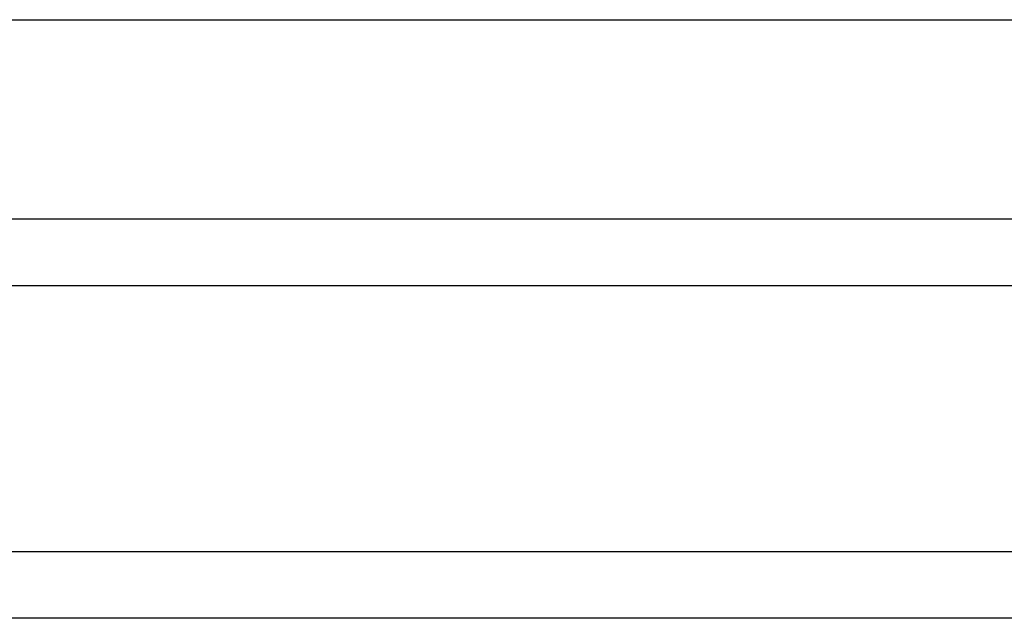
# Model space of a CAD drawing. Header units: millimetres. Extents: x 1382 to 1809, y 124 to 271.
# Tile 34 of 54: x 1709 to 1732, y 151 to 164. Entities that reach past the tile are written whole.
import ezdxf

# ---------------------------------------------------------------- set-up
doc = ezdxf.new("R2010")
doc.units = ezdxf.units.MM
doc.layers.add('2', color=7, linetype='CONTINUOUS')
doc.layers.add('OUT', color=3, linetype='CONTINUOUS')

msp = doc.modelspace()

# ---------------------------------------------------------------- linework, layer by layer
at = {"layer": '2', "color": 0, "linetype": 'Continuous'}
msp.add_line((1809.058, 150.633), (1563.021, 150.633), dxfattribs=at)
msp.add_open_spline([(1809.058, 152.133), (1614.135, 152.133)], degree=1, dxfattribs=at)
at = {"layer": 'OUT', "color": 7}
for p, q in [((1687.127, 164.133), (1741.916, 164.133)), ((1741.916, 159.633), (1687.127, 159.633)), ((1754.021, 158.133), (1675.021, 158.133))]:
    msp.add_line(p, q, dxfattribs=at)

doc.saveas('drawing.dxf')
